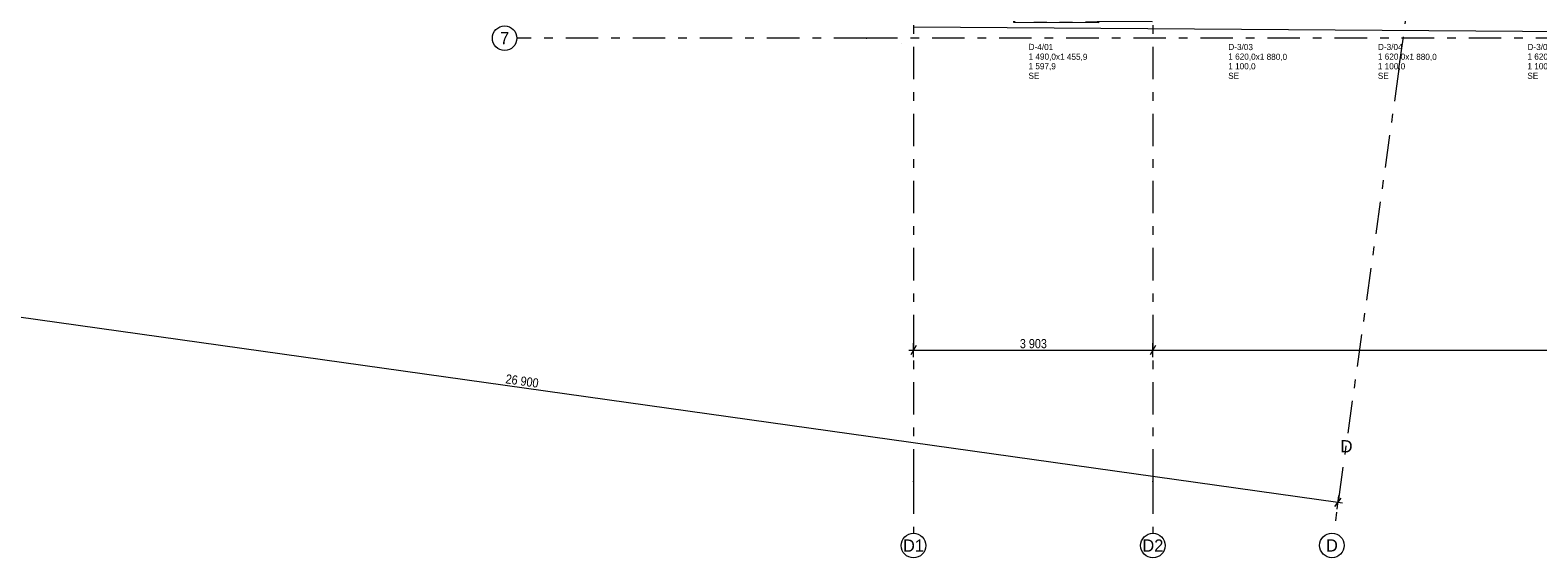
# Model space of a CAD drawing. Header units: millimetres. Extents: x 74467 to 235410, y -65 to 114857.
# Tile 126 of 256: x 97268 to 121847, y 46489 to 55096. Entities that reach past the tile are written whole.
import ezdxf
from ezdxf.enums import TextEntityAlignment as Align

# ---------------------------------------------------------------- set-up
doc = ezdxf.new("R2010")
doc.units = ezdxf.units.MM
doc.header["$MEASUREMENT"] = 0
doc.linetypes.add('Katkend', pattern=[423.333333, 211.666667, -211.666667])
doc.linetypes.add('Katkend topelt', pattern=[1093.611073, 529.166651, -211.666656, 141.111112, -211.666656])
for name, color, linetype in [('00 Kunstikonkursi LÜ jaoks asendi 2D', 7, 'Continuous'), ('00 Telje mõõdud.AR', 7, 'Continuous'), ('00 Teljed.AR', 7, 'Continuous'), ('1232 Välisseinad.VANA', 7, 'Continuous'), ('Aken', 7, 'Continuous'), ('Akna tähis', 7, 'Continuous')]:
    doc.layers.add(name, color=color, linetype=linetype)
doc.styles.add('GENERATED_STYLE_1', font='txt')
doc.styles.add('GENERATED_STYLE_3', font='txt')
doc.styles.add('GENERATED_STYLE_4', font='txt', dxfattribs={"width": 0.84})
doc.dimstyles.new('GENERATED_STYLE__2', dxfattribs={"dimtxt": 150, "dimasz": 114, "dimexe": 0.18, "dimexo": 3, "dimgap": 0, "dimtad": 1, "dimdec": 0, "dimzin": 0, "dimdsep": 46, "dimtxsty": 'GENERATED_STYLE_4', "dimblk": 'ARROWHEAD_2', "dimblk1": 'ARROWHEAD_2', "dimblk2": 'ARROWHEAD_2', "dimcen": 0.09, "dimclrd": 256, "dimclre": 256, "dimclrt": 256, "dimadec": 1, "dimazin": 0, "dimtfac": 1, "dimtdec": 4, "dimtmove": 0, "dimatfit": 3, "dimfxl": 0, "dimtolj": 1, "dimtzin": 0, "dimarcsym": 0})
doc.dimstyles.new('GENERATED_STYLE__3', dxfattribs={"dimtxt": 150, "dimasz": 114, "dimexe": 0.18, "dimexo": 3, "dimgap": 0, "dimtad": 1, "dimtih": 1, "dimtoh": 1, "dimdec": 0, "dimzin": 0, "dimdsep": 46, "dimtxsty": 'GENERATED_STYLE_4', "dimblk": 'ARROWHEAD_2', "dimblk1": 'ARROWHEAD_2', "dimblk2": 'ARROWHEAD_2', "dimcen": 0.09, "dimclrd": 256, "dimclre": 256, "dimclrt": 256, "dimadec": 1, "dimazin": 0, "dimtfac": 1, "dimtdec": 4, "dimtmove": 0, "dimatfit": 3, "dimfxl": 0, "dimtolj": 1, "dimtzin": 0, "dimarcsym": 0})

# ---------------------------------------------------------------- blocks, each defined once
blk = doc.blocks.new('Window Stamp 24')
at = {"layer": 'Akna tähis', "color": 7, "lineweight": 13, "style": 'GENERATED_STYLE_1'}
for tag, p in [('AC_WIDO_ID', (-447, -927)), ('AC_WIDO_A_SIZE', (-447, -1084)), ('AC_SILL_TO_ANCHOR_LEVEL', (-447, -1241)), ('DUMMY_233', (-447, -1398))]:
    blk.add_attdef(tag, text='', height=100, dxfattribs=at).set_placement(p, align=Align.TOP_LEFT)
blk = doc.blocks.new('Wall_701_1', base_point=(139223, 55636))
at = {"layer": 'Akna tähis', "color": 5, "lineweight": 13}
ref = blk.add_blockref('Window Stamp 24', (117255, 55776), dxfattribs=dict(at, rotation=359.6335776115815))
ref.add_attrib('AC_WIDO_ID', 'D-3/03', dxfattribs={"color": 7, "lineweight": 13, "height": 100, "rotation": 359.6336, "style": 'GENERATED_STYLE_1'}).set_placement((116802, 54873), align=Align.TOP_LEFT)
ref.add_attrib('AC_WIDO_A_SIZE', '1\xa0620,0x1\xa0880,0', dxfattribs={"color": 7, "lineweight": 13, "height": 100, "rotation": 359.6336, "style": 'GENERATED_STYLE_1'}).set_placement((116801, 54716), align=Align.TOP_LEFT)
ref.add_attrib('AC_SILL_TO_ANCHOR_LEVEL', '1\xa0100,0', dxfattribs={"color": 7, "lineweight": 13, "height": 100, "rotation": 359.6336, "style": 'GENERATED_STYLE_1'}).set_placement((116800, 54559), align=Align.TOP_LEFT)
ref.add_attrib('DUMMY_233', 'SE', dxfattribs={"color": 7, "lineweight": 13, "height": 100, "rotation": 359.6336, "style": 'GENERATED_STYLE_1'}).set_placement((116799, 54402), align=Align.TOP_LEFT)
ref = blk.add_blockref('Window Stamp 24', (119694, 55761), dxfattribs=dict(at, rotation=359.6335776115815))
ref.add_attrib('AC_WIDO_ID', 'D-3/04', dxfattribs={"color": 7, "lineweight": 13, "height": 100, "rotation": 359.6336, "style": 'GENERATED_STYLE_1'}).set_placement((119241, 54873), align=Align.TOP_LEFT)
ref.add_attrib('AC_WIDO_A_SIZE', '1\xa0620,0x1\xa0880,0', dxfattribs={"color": 7, "lineweight": 13, "height": 100, "rotation": 359.6336, "style": 'GENERATED_STYLE_1'}).set_placement((119240, 54716), align=Align.TOP_LEFT)
ref.add_attrib('AC_SILL_TO_ANCHOR_LEVEL', '1\xa0100,0', dxfattribs={"color": 7, "lineweight": 13, "height": 100, "rotation": 359.6336, "style": 'GENERATED_STYLE_1'}).set_placement((119239, 54559), align=Align.TOP_LEFT)
ref.add_attrib('DUMMY_233', 'SE', dxfattribs={"color": 7, "lineweight": 13, "height": 100, "rotation": 359.6336, "style": 'GENERATED_STYLE_1'}).set_placement((119238, 54402), align=Align.TOP_LEFT)
ref = blk.add_blockref('Window Stamp 24', (122132, 55745), dxfattribs=dict(at, rotation=359.6335776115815))
ref.add_attrib('AC_WIDO_ID', 'D-3/05', dxfattribs={"color": 7, "lineweight": 13, "height": 100, "rotation": 359.6336, "style": 'GENERATED_STYLE_1'}).set_placement((121679, 54873), align=Align.TOP_LEFT)
ref.add_attrib('AC_WIDO_A_SIZE', '1\xa0620,0x1\xa0880,0', dxfattribs={"color": 7, "lineweight": 13, "height": 100, "rotation": 359.6336, "style": 'GENERATED_STYLE_1'}).set_placement((121678, 54716), align=Align.TOP_LEFT)
ref.add_attrib('AC_SILL_TO_ANCHOR_LEVEL', '1\xa0100,0', dxfattribs={"color": 7, "lineweight": 13, "height": 100, "rotation": 359.6336, "style": 'GENERATED_STYLE_1'}).set_placement((121677, 54559), align=Align.TOP_LEFT)
ref.add_attrib('DUMMY_233', 'SE', dxfattribs={"color": 7, "lineweight": 13, "height": 100, "rotation": 359.6336, "style": 'GENERATED_STYLE_1'}).set_placement((121676, 54402), align=Align.TOP_LEFT)
blk = doc.blocks.new('Double Sash Historic Window 24')
at = {"layer": 'Aken', "color": 7, "linetype": 'Continuous', "lineweight": 13}
for p, q in [((-745, 158), (745, 158)), ((-681, -192), (-691, -192)), ((-691, -192), (-691, -392)), ((-681, -392), (-681, -192)), ((0, -192), (-628, -192)), ((-593, -107), (-60, -107)), ((628, -192), (0, -192)), ((60, -107), (593, -107)), ((691, -192), (681, -192)), ((681, -192), (681, -392)), ((691, -392), (691, -192)), ((-691, -392), (-681, -392)), ((-681, -392), (-691, -392)), ((-691, -392), (-691, -412)), ((-691, -412), (-691, -422)), ((-691, -412), (-681, -412)), ((-691, -422), (691, -422)), ((-681, -412), (-681, -392)), ((681, -392), (691, -392)), ((691, -392), (681, -392)), ((681, -392), (681, -412)), ((681, -412), (691, -412)), ((691, -422), (691, -392)), ((691, -412), (691, -392))]:
    blk.add_line(p, q, dxfattribs=at)
at = {"layer": 'Aken', "color": 7, "linetype": 'Continuous', "lineweight": 15}
for p, q in [((-745, 0), (-745, 158)), ((-745, 0), (-735, 0)), ((-745, -192), (-745, 0)), ((-745, -192), (-745, 0)), ((-735, 0), (-703, 0)), ((-735, -132), (-735, 0)), ((-703, 25), (-643, 25)), ((-703, -25), (-703, 25)), ((-703, 0), (-703, -25)), ((-643, 25), (-643, -25)), ((-643, 25), (-60, 25)), ((-643, 0), (-60, 0)), ((-60, -25), (-60, 25)), ((-60, 25), (0, 25)), ((0, 25), (0, -25)), ((0, 25), (60, 25)), ((0, -25), (0, 25)), ((60, 25), (60, -25)), ((60, 25), (643, 25)), ((60, 0), (643, 0)), ((643, -25), (643, 25)), ((643, 25), (703, 25)), ((703, 25), (703, -25)), ((703, -25), (703, 0)), ((703, 0), (735, 0)), ((735, 0), (745, 0)), ((735, -132), (735, 0)), ((745, 0), (745, 158)), ((745, -192), (745, 0)), ((745, -192), (745, 0)), ((-735, -132), (-745, -132)), ((-745, -132), (-735, -132)), ((-735, -192), (-745, -192)), ((-691, -192), (-745, -192)), ((-691, -192), (-745, -192)), ((-678, -132), (-735, -132)), ((-735, -132), (-653, -132)), ((-735, -192), (-735, -132)), ((-628, -192), (-735, -192)), ((-703, -25), (-678, -25)), ((-643, -25), (-703, -25)), ((-691, -392), (-691, -192)), ((-691, -392), (-691, -192)), ((-691, -392), (-691, -192)), ((-678, -25), (-678, -132)), ((-653, -107), (-593, -107)), ((-653, -157), (-653, -107)), ((-653, -132), (-653, -157)), ((-653, -157), (-628, -157)), ((-593, -157), (-653, -157)), ((-60, -25), (-643, -25)), ((-628, -157), (-628, -192)), ((-593, -107), (-593, -157)), ((-593, -107), (-60, -107)), ((-593, -132), (-60, -132)), ((-60, -157), (-593, -157)), ((0, -25), (-60, -25)), ((-60, -157), (-60, -107)), ((-60, -107), (0, -107)), ((0, -157), (-60, -157)), ((60, -25), (0, -25)), ((0, -107), (0, -157)), ((0, -107), (60, -107)), ((0, -157), (0, -107)), ((60, -157), (0, -157)), ((643, -25), (60, -25)), ((60, -107), (60, -157)), ((60, -107), (593, -107)), ((60, -132), (593, -132)), ((593, -157), (60, -157)), ((593, -157), (593, -107)), ((593, -107), (653, -107)), ((653, -157), (593, -157)), ((628, -192), (628, -157)), ((628, -157), (653, -157)), ((735, -192), (628, -192)), ((703, -25), (643, -25)), ((653, -107), (653, -157)), ((653, -157), (653, -132)), ((653, -132), (735, -132)), ((678, -132), (678, -25)), ((678, -25), (703, -25)), ((735, -132), (678, -132)), ((691, -192), (745, -192)), ((691, -192), (745, -192)), ((691, -392), (691, -192)), ((691, -392), (691, -192)), ((691, -392), (691, -192)), ((745, -132), (735, -132)), ((735, -132), (745, -132)), ((735, -192), (735, -132)), ((745, -192), (735, -192))]:
    blk.add_line(p, q, dxfattribs=at)
at = {"layer": 'Aken', "color": 7, "linetype": 'Katkend', "lineweight": 13}
blk.add_line((-691, -392), (691, -392), dxfattribs=at)
blk = doc.blocks.new('Wall_702_1', base_point=(115568, 55787))
at = {"layer": '1232 Välisseinad.VANA', "color": 7, "linetype": 'Continuous', "lineweight": 15}
for p, q in [((113253, 55644), (113254, 55802)), ((113252, 55452), (113253, 55644)), ((114742, 55442), (114743, 55634)), ((114743, 55634), (114744, 55792)), ((113306, 55452), (113252, 55452)), ((113304, 55252), (113306, 55452)), ((113304, 55252), (113306, 55452)), ((114686, 55243), (114688, 55443)), ((114686, 55243), (114688, 55443)), ((114688, 55443), (114742, 55442))]:
    blk.add_line(p, q, dxfattribs=at)
at = {"layer": '1232 Välisseinad.VANA', "color": 7, "linetype": 'Continuous', "lineweight": 15, "flags": 128}
for points in [[(111684, 55812), (111684, 55262)], [(113254, 55802), (112184, 55809)], [(115568, 55787), (114744, 55792)], [(115561, 55237), (115568, 55787)], [(111684, 55262), (113304, 55252)], [(114686, 55243), (115561, 55237)]]:
    blk.add_lwpolyline(points, dxfattribs=at)
at = {"layer": 'Aken', "color": 7, "linetype": 'Continuous', "lineweight": 13, "xscale": -0.9999999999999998, "zscale": 1000, "rotation": 359.6335776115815}
blk.add_blockref('Double Sash Historic Window 24', (113998, 55639), dxfattribs=at)
at = {"layer": 'Akna tähis', "color": 5, "lineweight": 13}
ref = blk.add_blockref('Window Stamp 24', (113999, 55797), dxfattribs=dict(at, rotation=359.6335776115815))
ref.add_attrib('AC_WIDO_ID', 'D-4/01', dxfattribs={"color": 7, "lineweight": 13, "height": 100, "rotation": 359.6336, "style": 'GENERATED_STYLE_1'}).set_placement((113546, 54873), align=Align.TOP_LEFT)
ref.add_attrib('AC_WIDO_A_SIZE', '1\xa0490,0x1\xa0455,9', dxfattribs={"color": 7, "lineweight": 13, "height": 100, "rotation": 359.6336, "style": 'GENERATED_STYLE_1'}).set_placement((113545, 54716), align=Align.TOP_LEFT)
ref.add_attrib('AC_SILL_TO_ANCHOR_LEVEL', '1\xa0597,9', dxfattribs={"color": 7, "lineweight": 13, "height": 100, "rotation": 359.6336, "style": 'GENERATED_STYLE_1'}).set_placement((113544, 54559), align=Align.TOP_LEFT)
ref.add_attrib('DUMMY_233', 'SE', dxfattribs={"color": 7, "lineweight": 13, "height": 100, "rotation": 359.6336, "style": 'GENERATED_STYLE_1'}).set_placement((113543, 54402), align=Align.TOP_LEFT)
blk = doc.blocks.new('*D3144')
at = {"layer": '00 Telje mõõdud.AR', "color": 252, "linetype": 'Continuous', "lineweight": 13, "true_color": 0x8c8d8c}
for p, q in [((86865, 51931), (86758, 51794)), ((86796, 51751), (86827, 51974)), ((86811, 51863), (91951, 51140)), ((92004, 51208), (91898, 51072)), ((91935, 51029), (91967, 51252)), ((91951, 51140), (118589, 47396))]:
    blk.add_line(p, q, dxfattribs=at)
at = {"layer": '00 Telje mõõdud.AR', "color": 252, "lineweight": 13, "true_color": 0x8c8d8c, "insert": (89170, 51561), "char_height": 150, "attachment_point": 7, "rotation": 352, "style": 'GENERATED_STYLE_4'}
blk.add_mtext('\\A1;{\\pql;\\fArial|b0|i0|c0|p34;5\xa0190}', dxfattribs=at)
blk = doc.blocks.new('ARROWHEAD_2')
at = {"color": 0, "linetype": 'Continuous', "lineweight": 0}
for p, q in [((0, 0), (-1, 0)), ((-0.38, -0.66), (0.38, 0.66))]:
    blk.add_line(p, q, dxfattribs=at)
blk = doc.blocks.new('*D3145')
at = {"layer": '00 Telje mõõdud.AR', "color": 252, "linetype": 'Continuous', "lineweight": 13, "true_color": 0x8c8d8c}
for p, q in [((92004, 51208), (91898, 51072)), ((91935, 51029), (91967, 51252)), ((91951, 51140), (118589, 47396)), ((118536, 47328), (118642, 47465)), ((118574, 47285), (118605, 47508)), ((118589, 47396), (118662, 47386))]:
    blk.add_line(p, q, dxfattribs=at)
at = {"layer": '00 Telje mõõdud.AR', "color": 252, "lineweight": 13, "true_color": 0x8c8d8c, "insert": (105011, 49335), "char_height": 150, "attachment_point": 7, "rotation": 352, "style": 'GENERATED_STYLE_4'}
blk.add_mtext('\\A1;{\\pql;\\fArial|b0|i0|c0|p34;26\xa0900}', dxfattribs=at)
blk = doc.blocks.new('*D3147')
at = {"layer": '00 Telje mõõdud.AR', "color": 252, "linetype": 'Continuous', "lineweight": 13, "true_color": 0x8c8d8c}
for p, q in [((111712, 49951), (111625, 49801)), ((111669, 49764), (111669, 49989)), ((115615, 49951), (115528, 49801)), ((115571, 49764), (115571, 49989)), ((111595, 49876), (111669, 49876)), ((111669, 49876), (115571, 49876))]:
    blk.add_line(p, q, dxfattribs=at)
at = {"layer": '00 Telje mõõdud.AR', "color": 252, "lineweight": 13, "true_color": 0x8c8d8c, "insert": (113403, 49906), "char_height": 150, "attachment_point": 7, "style": 'GENERATED_STYLE_4'}
blk.add_mtext('\\A1;{\\pql;\\fArial|b0|i0|c0|p34;3\xa0903}', dxfattribs=at)
blk = doc.blocks.new('*D3148')
at = {"layer": '00 Telje mõõdud.AR', "color": 252, "linetype": 'Continuous', "lineweight": 13, "true_color": 0x8c8d8c}
for p, q in [((115615, 49951), (115528, 49801)), ((115571, 49764), (115571, 49989)), ((129736, 49951), (129649, 49801)), ((129693, 49764), (129693, 49989)), ((115571, 49876), (129693, 49876))]:
    blk.add_line(p, q, dxfattribs=at)
at = {"layer": '00 Telje mõõdud.AR', "color": 252, "lineweight": 13, "true_color": 0x8c8d8c, "insert": (122366, 49906), "char_height": 150, "attachment_point": 7, "style": 'GENERATED_STYLE_4'}
blk.add_mtext('\\A1;{\\pql;\\fArial|b0|i0|c0|p34;14\xa0121}', dxfattribs=at)
blk = doc.blocks.new('Standard grid marker_6')
at = {"layer": '00 Teljed.AR', "color": 252, "linetype": 'Katkend topelt', "lineweight": 13, "true_color": 0x8c8d8c}
for p, q in [((5699, 0), (33545, 0)), ((33545, 0), (39244, 0))]:
    blk.add_line(p, q, dxfattribs=at)
at = {"layer": '00 Teljed.AR', "color": 252, "linetype": 'Continuous', "lineweight": 13, "true_color": 0x8c8d8c}
blk.add_circle((39444, 0), 200, dxfattribs=at)
at = {"layer": '00 Teljed.AR', "color": 252, "linetype": 'Katkend topelt', "lineweight": 13, "true_color": 0x8c8d8c}
blk.add_point((33545, 0), dxfattribs=at)
blk.add_point((33545, 0), dxfattribs=at)
at = {"layer": '00 Teljed.AR', "color": 252, "lineweight": 13, "true_color": 0x8c8d8c, "style": 'GENERATED_STYLE_3'}
for tag, p in [('AC_MarkerText_1_0', (-200, -191)), ('AC_MarkerText_1_1', (39444, -191))]:
    blk.add_attdef(tag, text='', height=200, rotation=180, dxfattribs=at).set_placement(p, align=Align.TOP_CENTER)
blk = doc.blocks.new('Standard grid marker_12')
at = {"layer": '00 Teljed.AR', "color": 252, "linetype": 'Katkend topelt', "lineweight": 13, "true_color": 0x8c8d8c}
for q in [(0, 0), (54012, 0)]:
    blk.add_line((7649, 0), q, dxfattribs=at)
at = {"layer": '00 Teljed.AR', "color": 252, "linetype": 'Continuous', "lineweight": 13, "true_color": 0x8c8d8c}
blk.add_circle((-200, 0), 200, dxfattribs=at)
at = {"layer": '00 Teljed.AR', "color": 252, "linetype": 'Katkend topelt', "lineweight": 13, "true_color": 0x8c8d8c}
blk.add_point((7649, 0), dxfattribs=at)
blk.add_point((7649, 0), dxfattribs=at)
at = {"layer": '00 Teljed.AR', "color": 252, "lineweight": 13, "true_color": 0x8c8d8c, "style": 'GENERATED_STYLE_3'}
for tag, p in [('AC_MarkerText_1_0', (-56, -25)), ('AC_MarkerText_1_1', (62006, -25))]:
    blk.add_attdef(tag, text='', height=200, rotation=278, dxfattribs=at).set_placement(p, align=Align.TOP_CENTER)
blk = doc.blocks.new('Standard grid marker_14')
at = {"layer": '00 Teljed.AR', "color": 252, "linetype": 'Katkend topelt', "lineweight": 13, "true_color": 0x8c8d8c}
for p, q in [((847, 0), (22153, 0)), ((847, 0), (0, 0)), ((22153, 0), (23000, 0))]:
    blk.add_line(p, q, dxfattribs=at)
at = {"layer": '00 Teljed.AR', "color": 252, "linetype": 'Continuous', "lineweight": 13, "true_color": 0x8c8d8c}
for centre in [(-200, 0), (23200, 0)]:
    blk.add_circle(centre, 200, dxfattribs=at)
at = {"layer": '00 Teljed.AR', "color": 252, "linetype": 'Katkend topelt', "lineweight": 13, "true_color": 0x8c8d8c}
for p in [(847, 0), (847, 0), (22153, 0), (22153, 0)]:
    blk.add_point(p, dxfattribs=at)
at = {"layer": '00 Teljed.AR', "color": 252, "lineweight": 13, "true_color": 0x8c8d8c, "style": 'GENERATED_STYLE_3'}
for tag, p in [('AC_MarkerText_1_0', (-346, -46)), ('AC_MarkerText_1_1', (23054, -46))]:
    blk.add_attdef(tag, text='', height=200, rotation=90, dxfattribs=at).set_placement(p, align=Align.TOP_CENTER)
blk = doc.blocks.new('Standard grid marker_15')
at = {"layer": '00 Teljed.AR', "color": 252, "linetype": 'Katkend topelt', "lineweight": 13, "true_color": 0x8c8d8c}
for p, q in [((847, 0), (22152, 0)), ((847, 0), (0, 0)), ((22152, 0), (22999, 0))]:
    blk.add_line(p, q, dxfattribs=at)
at = {"layer": '00 Teljed.AR', "color": 252, "linetype": 'Continuous', "lineweight": 13, "true_color": 0x8c8d8c}
for centre in [(-200, 0), (23199, 0)]:
    blk.add_circle(centre, 200, dxfattribs=at)
at = {"layer": '00 Teljed.AR', "color": 252, "linetype": 'Katkend topelt', "lineweight": 13, "true_color": 0x8c8d8c}
for p in [(847, 0), (847, 0), (22152, 0), (22152, 0)]:
    blk.add_point(p, dxfattribs=at)
at = {"layer": '00 Teljed.AR', "color": 252, "lineweight": 13, "true_color": 0x8c8d8c, "style": 'GENERATED_STYLE_3'}
for tag, p in [('AC_MarkerText_1_0', (-346, -46)), ('AC_MarkerText_1_1', (23054, -46))]:
    blk.add_attdef(tag, text='', height=200, rotation=90, dxfattribs=at).set_placement(p, align=Align.TOP_CENTER)

msp = doc.modelspace()

# ---------------------------------------------------------------- linework, layer by layer
at = {"layer": '00 Kunstikonkursi LÜ jaoks asendi 2D', "color": 7, "linetype": 'Continuous', "lineweight": 13, "flags": 128}
msp.add_lwpolyline([(111667.3, 55148.7), (139931.8, 54949.9)], dxfattribs=at)
at = {"layer": '00 Kunstikonkursi LÜ jaoks asendi 2D', "color": 7, "linetype": 'Continuous', "lineweight": 13}
msp.add_circle((111470.9, 54871.8), 0.0504, dxfattribs=at)

# ---------------------------------------------------------------- block references
at = {"layer": '00 Teljed.AR', "color": 7, "linetype": 'Continuous', "lineweight": 13}
ref = msp.add_blockref('Standard grid marker_12', (118517.9, 46889.6), dxfattribs=dict(at, zscale=1000, rotation=82.0000000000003))
ref.add_attrib('AC_MarkerText_1', 'D', dxfattribs={"color": 252, "lineweight": 13, "true_color": 0x8c8d8c, "height": 200, "rotation": 360, "style": 'GENERATED_STYLE_3'}).set_placement((118490.1, 46791.5), align=Align.TOP_CENTER)
ref = msp.add_blockref('Standard grid marker_14', (111668.8, 69888.9), dxfattribs=dict(at, zscale=1000, rotation=270))
ref.add_attrib('AC_MarkerText_1', 'D1', dxfattribs={"color": 252, "lineweight": 13, "true_color": 0x8c8d8c, "height": 200, "rotation": 360, "style": 'GENERATED_STYLE_3'}).set_placement((111668.8, 70188.9), align=Align.TOP_CENTER)
ref.add_attrib('AC_MarkerText_1_1', 'D1', dxfattribs={"color": 252, "lineweight": 13, "true_color": 0x8c8d8c, "height": 200, "rotation": 360, "style": 'GENERATED_STYLE_3'}).set_placement((111668.8, 46788.9), align=Align.TOP_CENTER)
ref = msp.add_blockref('Standard grid marker_15', (115571.5, 69888.9), dxfattribs=dict(at, zscale=1000, rotation=270))
ref.add_attrib('AC_MarkerText_1', 'D2', dxfattribs={"color": 252, "lineweight": 13, "true_color": 0x8c8d8c, "height": 200, "rotation": 360, "style": 'GENERATED_STYLE_3'}).set_placement((115571.5, 70188.9), align=Align.TOP_CENTER)
ref.add_attrib('AC_MarkerText_1_1', 'D2', dxfattribs={"color": 252, "lineweight": 13, "true_color": 0x8c8d8c, "height": 200, "rotation": 360, "style": 'GENERATED_STYLE_3'}).set_placement((115571.5, 46789.6), align=Align.TOP_CENTER)
ref = msp.add_blockref('Standard grid marker_6', (144446.7, 54965), dxfattribs=dict(at, zscale=1000, rotation=180))
ref.add_attrib('AC_MarkerText_1_1', '7', dxfattribs={"color": 252, "lineweight": 13, "true_color": 0x8c8d8c, "height": 200, "rotation": 360, "style": 'GENERATED_STYLE_3'}).set_placement((105002.7, 55065), align=Align.TOP_CENTER)
at = {"layer": '1232 Välisseinad.VANA', "color": 7, "lineweight": 15}
for name, p in [('Wall_702_1', (115568, 55787.1)), ('Wall_701_1', (139223.3, 55635.8))]:
    msp.add_blockref(name, p, dxfattribs=at)

# ---------------------------------------------------------------- texts
at = {"layer": '00 Kunstikonkursi LÜ jaoks asendi 2D', "color": 7, "linetype": 'Continuous', "lineweight": 13, "insert": (118626, 48208.5), "char_height": 200, "attachment_point": 7, "rotation": 0.02697, "style": 'GENERATED_STYLE_3'}
msp.add_mtext('\\A1;{\\pql;\\fArial|b0|i0|c0|p34;D}', dxfattribs=at)

# ---------------------------------------------------------------- dimensions: what is measured, and where the dimension line sits
at = {"layer": '00 Telje mõõdud.AR', "color": 252, "linetype": 'Continuous', "lineweight": 13, "true_color": 0x8c8d8c}
for base, p1, p2, picture, middle in [((91951, 51140.2), (86741.9, 51367.4), (91881.4, 50645.1), '*D3144', (89443, 51598.7)), ((118589.2, 47396.4), (91881.4, 50645.1), (118517.9, 46889.6), '*D3145', (105342.3, 49364.2))]:
    dim = msp.add_linear_dim(base=base, p1=p1, p2=p2, angle=352, dimstyle='GENERATED_STYLE__2', dxfattribs=at)
    dim.commit()
    dim.dimension.update_dxf_attribs({"geometry": picture, "text_midpoint": middle, "dimtype": 160, "text_rotation": 352})
for base, p1, p2, picture, middle in [((115571.5, 49876.1), (111668.8, 46888.9), (115571.5, 46889.6), '*D3147', (113667.7, 49981.1)), ((129692.6, 49876.1), (115571.5, 46889.6), (129692.6, 46889.6), '*D3148', (122690.3, 49981.1))]:
    dim = msp.add_linear_dim(base=base, p1=p1, p2=p2, dimstyle='GENERATED_STYLE__3', dxfattribs=at)
    dim.commit()
    dim.dimension.update_dxf_attribs({"geometry": picture, "text_midpoint": middle, "dimtype": 160})

doc.saveas('drawing.dxf')
